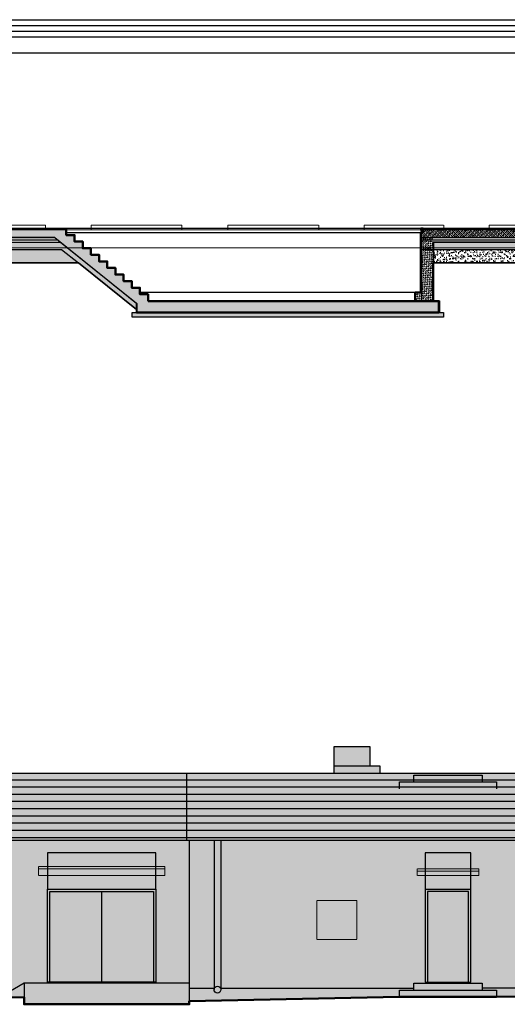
# Model space of a CAD drawing. Header units: centimetres. Extents: x 27698 to 42070, y 833 to 13367.
# Tile 16 of 59: x 30423 to 31496, y 833 to 3001. Entities that reach past the tile are written whole.
import ezdxf

# ---------------------------------------------------------------- set-up
doc = ezdxf.new("R2010")
doc.units = ezdxf.units.CM
doc.header["$LTSCALE"] = 0.1
doc.set_wipeout_variables(frame=1)
for name, pattern in [('Ciągłe', [0]), ('DASHDOT', [25.4, 12.7, -6.35, 0, -6.35]), ('DASHED2', [9.525, 6.35, -3.175]), ('IZOLACJA_WODOODPORNA_0.25', [15, 7.5, -7.5])]:
    doc.linetypes.add(name, pattern=pattern)
for name, color, linetype in [('A-ELEWACJE', 3, 'Continuous'), ('A-Elewacje_wypełnienia', 7, 'Continuous'), ('A-Schody-G', 4, 'Continuous'), ('A_Ściany istniejące', 9, 'Continuous'), ('CKIZOLACJE', 2, 'Continuous'), ('CKPODLOGA_STR', 7, 'Continuous'), ('CKPRZEKROJ', 7, 'Continuous'), ('CKSCIANY_KRESK', 254, 'Continuous'), ('CKSCIANY_WIDOK', 7, 'Ciągłe'), ('CSPROFILE_OSIE', 1, 'DASHDOT')]:
    doc.layers.add(name, color=color, linetype=linetype)
for name, color, linetype, lineweight in [('A-Wyburzenia', 35, 'DASHED2', 0), ('CKSCIANY_PRZEKR', 6, 'Continuous', 50), ('CSPROFILE_PRZEKR', 4, 'Continuous', 50)]:
    doc.layers.add(name, color=color, linetype=linetype, lineweight=lineweight)
doc.layers.add('REV', color=20, linetype='Continuous', lineweight=40, plot=False)
doc.linetypes.add('IZOLACJA_CIEPLNA_OS', pattern='A,0.001,[220,CADKON.SHX,S=0.05,R=0,X=0,Y=0],-1,[220,CADKON.SHX,S=0.05,R=180,X=1,Y=0],-1', length=2.001)

# ---------------------------------------------------------------- blocks, each defined once
blk = doc.blocks.new('A$7E88ED2232A4')
at = {"layer": 'A-Wyburzenia', "ltscale": 2}
blk.add_line((2151, -425.1), (25, -425.1), dxfattribs=at)
for points in [[(2, 17.2), (-27, 17.2), (-27, 19.2), (2, 19.2), (2, 17.2)], [(-25, 0), (-25, 17.2)], [(0, 0), (0, 17.2)], [(2175, 0), (2175, 17.2)], [(100.5, -425.1), (100.5, -415.1), (300.3, -415.1), (300.3, -425.1)], [(400.5, -425.1), (400.5, -415.1), (600.5, -415.1), (600.5, -425.1)], [(700.5, -425.1), (700.5, -415.1), (900.5, -415.1), (900.5, -425.1)], [(1000.5, -425.1), (1000.5, -415.1), (1200.5, -415.1), (1200.5, -425.1)], [(1301.7, -425.1), (1301.7, -415.1), (1501.7, -415.1), (1501.7, -425.1)], [(1601.6, -425.1), (1601.6, -415.1), (1776.6, -415.1), (1776.6, -425.1)], [(1876.6, -425.1), (1876.6, -415.1), (2051.6, -415.1), (2051.6, -425.1)], [(2151, -504.7), (2151, -465.1), (24, -465.1)]]:
    blk.add_lwpolyline(points, dxfattribs=at)
blk.add_lwpolyline([(2202, 17.2), (2202, 19.2), (2173, 19.2), (2173, 17.2)], close=True, dxfattribs=at)
at = {"layer": 'A_Ściany istniejące'}
for p, q in [((2200, -438.1), (2200, 17.2)), ((24, -425.1), (24, -35.1)), ((24, -35.1), (2151, -35.1)), ((2151, -35.1), (2151, -425.1)), ((2203, -438.1), (2200, -438.1)), ((2203, -504.7), (2203, -438.1))]:
    blk.add_line(p, q, dxfattribs=at)
at = {"layer": 'A_Ściany istniejące', "linetype": 'DASHED2'}
for p, q in [((25, -504.7), (-40, -504.7)), ((2151, -504.7), (2203, -504.7))]:
    blk.add_line(p, q, dxfattribs=at)
at = {"layer": 'A_Ściany istniejące'}
for points in [[(-25, -102.1), (-25, 0)], [(-40, -424.1), (-40, -504.7)], [(24, -453.1), (24, -504.7)], [(2151, -465.1), (2151, -453.1)]]:
    blk.add_lwpolyline(points, dxfattribs=at)
at = {"layer": 'CKPRZEKROJ'}
blk.add_lwpolyline([(-25, 0), (2200, 0)], dxfattribs=at)
blk = doc.blocks.new('CK_S_EXT_ChannelsU100')
for p, q in [((34, 50), (-16, 50)), ((-16, 50), (-16, -50)), ((-10, -32), (-10, 32)), ((-2, 41), (30, 43)), ((34, 48), (34, 50)), ((-16, -50), (34, -50)), ((30, -43), (-2, -41)), ((34, -50), (34, -48))]:
    blk.add_line(p, q)
for centre, radius, start, end in [((-1, 32), 8.5, 94.574, 180), ((30, 48), 4.5, 274.574, 0), ((-1, -32), 8.5, 180, 265.426), ((30, -48), 4.5, 0, 85.426)]:
    blk.add_arc(centre, radius, start, end)

msp = doc.modelspace()

# ---------------------------------------------------------------- hatches: boundary and pattern name
at = {"layer": 'A-Elewacje_wypełnienia', "true_color": 0x383e42, "transparency": 33554636}
h = msp.add_hatch(color=250, dxfattribs=at)
h.dxf.hatch_style = 1
h.paths.add_polyline_path([(29616.644, 1342.489), (29616.644, 1400.489), (29554.236, 1400.489), (29554.236, 1342.489)])
h.paths.add_polyline_path([(31113.637, 1400.489), (31113.637, 1342.489), (31216.168, 1342.489), (31216.168, 1357.489), (31194.167, 1357.489), (31194.167, 1400.489)])
h.paths.add_polyline_path([(29598.175, 1513.867), (29751.559, 1513.867), (29751.559, 1464.913), (29598.175, 1464.913)], flags=9)
h.paths.add_polyline_path([(29370.651, 1513.867), (29515.971, 1513.867), (29515.971, 1464.913), (29370.651, 1464.913)], flags=9)
h.paths.add_polyline_path([(31009.876, 1513.867), (31165.948, 1513.867), (31165.948, 1464.913), (31009.876, 1464.913)], flags=9)
at = {"layer": 'A-Elewacje_wypełnienia', "true_color": 0xf5f5f5, "transparency": 33554636}
h = msp.add_hatch(color=7, dxfattribs=at)
h.dxf.hatch_style = 1
h.paths.add_polyline_path([(29539.236, 1194.489), (29539.236, 868.989), (30413.086, 868.989), (30432.139, 879.989), (30482.139, 879.989), (30795.736, 879.989), (30795.736, 1194.489)])
h.paths.add_polyline_path([(29865.644, 1020.989), (29719.644, 1020.989), (29719.644, 1023.989), (29719.644, 1166.989), (29865.644, 1166.989), (29975.644, 1166.989), (30120.644, 1166.989), (30233.138, 1166.989), (30378.138, 1166.989), (30378.138, 1023.989), (30378.138, 1020.989), (30233.138, 1020.989), (30120.644, 1020.989), (29975.644, 1020.989)], flags=16)
h.paths.add_polyline_path([(30484.139, 1086.989), (30484.139, 1166.989), (30722.14, 1166.989), (30722.14, 1086.989), (30722.14, 881.989), (30484.139, 881.989)], flags=16)
h.paths.add_polyline_path([(29616.644, 1342.489), (29616.644, 1342.489), (29539.236, 1342.489), (29539.236, 1342.489)])
h.paths.add_polyline_path([(30795.736, 868.989), (30850.239, 868.989), (30850.344, 1194.489), (30795.736, 1194.489)])
h.paths.add_polyline_path([(30865.233, 868.988), (31290.236, 868.989), (31290.236, 879.989), (31440.236, 879.989), (31440.389, 868.989), (31721.399, 868.989), (31721.503, 1194.489), (30865.023, 1194.488)])
h.paths.add_polyline_path([(31317.736, 881.989), (31315.236, 881.989), (31315.236, 1086.989), (31315.236, 1166.989), (31415.236, 1166.989), (31415.236, 881.989), (31410.236, 881.989), (31320.236, 881.989)], flags=16)
h.paths.add_polyline_path([(31519.24, 1023.989), (31519.24, 1166.989), (31664.24, 1166.989), (31664.24, 1023.989), (31664.24, 1020.989), (31519.24, 1020.989)], flags=16)
h.paths.add_polyline_path([(31784.236, 884.489), (31784.236, 1194.489), (31736.183, 1194.489), (31736.393, 868.988), (31784.236, 868.989), (31784.236, 868.989), (31789.236, 868.989), (31789.236, 884.489)])
at = {"layer": 'A-Elewacje_wypełnienia', "true_color": 0x383e42, "transparency": 33554636}
h = msp.add_hatch(color=250, dxfattribs=at)
h.dxf.hatch_style = 1
h.paths.add_polyline_path([(30482.139, 833.489), (30724.14, 833.489), (30795.736, 833.489), (30795.736, 839.303), (30795.736, 840.734), (30795.736, 868.989), (30795.736, 879.989), (30482.139, 879.989), (30432.139, 879.989), (30432.139, 833.489)])
h.paths.add_polyline_path([(30376.795, 848.036), (30432.139, 848.955), (30432.139, 879.989)])
h.paths.add_polyline_path([(29544.236, 868.989), (29544.236, 834.12), (30376.795, 848.036), (30413.086, 868.989)])
h.paths.add_polyline_path([(30795.736, 840.734), (30795.736, 868.989), (30850.239, 868.989), (30850.344, 1194.489), (30865.023, 1194.488), (30865.233, 868.988), (31290.236, 868.989), (31290.236, 864.989), (31258.444, 864.989), (31258.444, 849.989)])
h.paths.add_polyline_path([(32304.236, 854.489), (32304.236, 884.489), (31789.236, 884.489), (31789.236, 868.987), (31736.393, 868.988), (31736.395, 866.366, 57.68770897), (31736.395, 866.375, -1.04355321), (31721.737, 866.275), (31721.399, 868.989), (31440.389, 868.989), (31440.445, 864.989), (31472.238, 864.989), (31472.238, 849.989), (31782.237, 854.46), (31782.236, 854.489)])
h.paths.add_polyline_path([(31258.444, 849.989), (31472.238, 849.989), (31472.238, 864.989), (31258.444, 864.989)])
h.paths.add_polyline_path([(31290.236, 864.989), (31440.445, 864.989), (31440.236, 879.989), (31290.236, 879.989)])
at = {"layer": 'A-Elewacje_wypełnienia', "true_color": 0x383e42}
h = msp.add_hatch(color=250, dxfattribs=at)
h.dxf.hatch_style = 1
h.paths.add_polyline_path([(30484.139, 1166.989), (30722.14, 1166.989), (30722.14, 881.989), (30484.139, 881.989)])
h = msp.add_hatch(color=250, dxfattribs=at)
h.dxf.hatch_style = 1
h.paths.add_polyline_path([(31315.236, 1166.989), (31415.236, 1166.989), (31415.236, 881.989), (31315.236, 881.989)])
at = {"layer": 'A-Elewacje_wypełnienia', "transparency": 33554661}
h = msp.add_hatch(dxfattribs=at)
h.set_pattern_fill('AR-SAND', color=256, scale=0.25, style=0)
h.set_pattern_definition([(37.5, (0, -463.256), (-0.4000078, 12.235331), [0, -9.652, 0, -10.795, 0, -10.31875]), (7.5, (0, -463.256), (11.238082, 17.9206275), [0, -5.207, 0, -8.6995, 0, -3.33375]), (327.5, (-7.81, -463.256), (19.7748093, 0.0359296), [0, -3.175, 0, -11.43, 0, -14.9225]), (317.5, (-7.81, -463.256), (19.088911, 5.573233), [0, -1.5875, 0, -7.493, 0, -8.5725])])
h.paths.add_polyline_path([(30482.139, 833.489), (30724.14, 833.489), (30795.736, 833.489), (30795.736, 839.303), (30795.736, 840.734), (30795.736, 868.989), (30795.736, 879.989), (30482.139, 879.989), (30432.139, 879.989), (30432.139, 833.489)])
h.paths.add_polyline_path([(30376.795, 848.036), (30432.139, 848.955), (30432.139, 879.989)])
h.paths.add_polyline_path([(29544.236, 868.989), (29544.236, 834.12), (30376.795, 848.036), (30413.086, 868.989)])
h.paths.add_polyline_path([(30795.736, 840.734), (30795.736, 868.989), (30850.586, 868.989), (30865.569, 868.989), (31290.236, 868.989), (31290.236, 864.989), (31258.444, 864.989), (31258.444, 849.989)])
h.paths.add_polyline_path([(32304.236, 854.489), (32304.236, 884.489), (31789.236, 884.489), (31789.236, 869.489), (31736.732, 868.989), (31736.733, 866.375, -0.00658644), (31736.736, 866.177, -1.00651972), (31721.737, 866.275), (31721.738, 868.989), (31440.389, 868.989), (31440.445, 864.989), (31472.238, 864.989), (31472.238, 849.989), (31782.237, 854.46), (31782.236, 854.489)])
h.paths.add_polyline_path([(31258.444, 849.989), (31472.238, 849.989), (31472.238, 864.989), (31258.444, 864.989)])
h.paths.add_polyline_path([(31290.236, 864.989), (31440.445, 864.989), (31440.236, 879.989), (31290.236, 879.989)])
at = {"layer": 'CKSCIANY_KRESK'}
h = msp.add_hatch(dxfattribs=at)
h.set_pattern_fill('ANSI33', color=256, style=0)
h.set_pattern_definition([(45, (34548.053, 22452.8826), (-4.490128, 4.490128), []), (45, (34552.543, 22452.8826), (-4.490128, 4.490128), [3.175, -1.5875])])
h.paths.add_polyline_path([(30955.284, 2356.706), (30955.284, 2381.706), (30705.236, 2381.706), (30705.236, 2396.706), (30687.236, 2396.706), (30687.236, 2411.206), (30669.236, 2411.206), (30669.236, 2425.706), (30651.236, 2425.706), (30651.236, 2440.206), (30633.236, 2440.206), (30633.236, 2454.706), (30615.236, 2454.706), (30615.236, 2469.206), (30597.236, 2469.206), (30597.236, 2483.706), (30579.236, 2483.706), (30579.236, 2498.206), (30561.236, 2498.206), (30561.236, 2512.706), (30543.236, 2512.706), (30543.236, 2527.206), (30525.236, 2527.206), (30525.236, 2541.706), (29603.236, 2541.706), (29603.236, 2521.706), (30500.182, 2521.706), (30680.316, 2376.598), (30680.316, 2356.706)])
h.paths.add_polyline_path([(30955.284, 2356.706), (30955.284, 2381.706), (31345.236, 2381.706), (31345.236, 2356.706)])
h = msp.add_hatch(dxfattribs=at)
h.set_pattern_fill('ANSI33', color=256, style=0)
h.set_pattern_definition([(45, (34548.053, 23145.6995), (-4.490128, 4.490128), []), (45, (34552.543, 23145.6995), (-4.490128, 4.490128), [3.175, -1.5875])])
h.paths.add_polyline_path([(31332.236, 2521.706), (31730.236, 2521.706), (31730.236, 2541.706), (31310.236, 2541.706), (31310.236, 2531.706), (31307.236, 2531.706), (31307.236, 2516.706), (31332.236, 2516.706)])
h.paths.add_polyline_path([(31346.236, 2356.706), (31345.236, 2356.706), (31345.236, 2381.706), (31346.236, 2381.706)])
h = msp.add_hatch(dxfattribs=at)
h.set_pattern_fill('STONE', color=256, scale=1.5)
h.set_pattern_definition([(45, (35448.9407, -17883.1165), (-0.26516504, 3.97747564), [3, -2.25])])
h.paths.add_polyline_path([(31307.236, 2516.706), (31307.236, 2476.706), (31332.236, 2476.706), (31332.236, 2495.666), (31332.236, 2495.676), (31332.236, 2495.686), (31332.236, 2511.686), (31332.236, 2516.706)])
h.paths.add_polyline_path([(31332.236, 2476.706), (31307.236, 2476.706), (31307.236, 2436.706), (31332.236, 2436.706), (31332.236, 2465.666)])
h.paths.add_polyline_path([(31307.236, 2436.706), (31307.236, 2400.706), (31307.236, 2381.706), (31332.236, 2381.706), (31332.236, 2436.706)])
h.paths.add_polyline_path([(31293.236, 2400.706), (31293.236, 2381.706), (31307.236, 2381.706), (31307.236, 2400.706), (31305.236, 2400.706)])
h = msp.add_hatch(dxfattribs=at)
h.set_pattern_fill('STONE', color=256, scale=1.5, double=1)
h.set_pattern_definition([(45, (47718.7264, 724.4087), (-0.26516504, 3.97747564), [3, -2.25])])
h.paths.add_polyline_path([(30512.268, 2510.686), (29603.236, 2510.686), (29603.236, 2495.686), (30514.948, 2495.686), (30679.316, 2363.279), (30679.316, 2376.12)])
h = msp.add_hatch(dxfattribs=at)
h.set_pattern_fill('AR-SAND', color=256, scale=0.2, double=1)
h.set_pattern_definition([(37.5, (34753.053, 23145.6995), (-0.3200063, 9.7882647), [0, -7.7216, 0, -8.636, 0, -8.255]), (7.5, (34753.053, 23145.7), (8.990466, 14.336502), [0, -4.1656, 0, -6.9596, 0, -2.667]), (327.5, (34746.805, 23145.6995), (15.8198474, 0.0287437), [0, -2.54, 0, -9.144, 0, -11.938]), (317.5, (34746.805, 23145.7), (15.271129, 4.4585865), [0, -1.27, 0, -5.9944, 0, -6.858])])
h.paths.add_polyline_path([(30514.948, 2495.686), (30435.236, 2495.666), (29603.236, 2495.686), (29603.236, 2481.706), (29603.236, 2465.666), (30552.215, 2465.666)])
h = msp.add_hatch(dxfattribs=at)
h.set_pattern_fill('STONE', color=256, scale=1.5, double=1)
h.set_pattern_definition([(45, (34523.053, 23145.6995), (-0.26516504, 3.97747564), [3, -2.25])])
h.paths.add_polyline_path([(31333.236, 2495.686), (31730.236, 2495.686), (31730.236, 2510.686), (31333.236, 2510.686)])
h = msp.add_hatch(dxfattribs=at)
h.set_pattern_fill('AR-SAND', color=256, scale=0.2, double=1)
h.set_pattern_definition([(37.5, (34523.053, 23145.6995), (-0.3200063, 9.7882647), [0, -7.7216, 0, -8.636, 0, -8.255]), (7.5, (34523.053, 23145.7), (8.990466, 14.336502), [0, -4.1656, 0, -6.9596, 0, -2.667]), (327.5, (34516.805, 23145.6995), (15.8198474, 0.0287437), [0, -2.54, 0, -9.144, 0, -11.938]), (317.5, (34516.805, 23145.7), (15.271129, 4.4585865), [0, -1.27, 0, -5.9944, 0, -6.858])])
h.paths.add_polyline_path([(31333.236, 2465.666), (31730.236, 2465.666), (31730.236, 2481.706), (31730.236, 2495.666), (31333.236, 2495.666)])
h = msp.add_hatch(dxfattribs=at)
h.set_pattern_fill('STONE', color=256, scale=1.5, style=0)
h.set_pattern_definition([(45, (34573.053, 22452.8826), (-0.26516504, 3.97747564), [3, -2.25])])
h.paths.add_polyline_path([(30955.256, 2346.706), (30955.256, 2356.706), (31355.236, 2356.706), (31355.236, 2346.706)])
h.paths.add_polyline_path([(30955.284, 2346.706), (30955.284, 2356.706), (30670.316, 2356.706), (30670.316, 2346.706)])

# ---------------------------------------------------------------- linework, layer by layer
at = {"layer": 'A-ELEWACJE'}
for p, q in [((30795.736, 868.987), (30850.239, 868.987)), ((30865.233, 869.032), (31290.116, 869.032))]:
    msp.add_line(p, q, dxfattribs=at)
for points in [[(29579.236, 2963.804), (31754.236, 2963.804)], [(31315.236, 1086.987), (31415.236, 1086.987)], [(30603.14, 881.989), (30603.14, 1081.989)], [(30432.139, 879.989), (30376.795, 848.036)], [(30432.139, 879.989), (30432.139, 833.489)], [(30795.736, 879.989), (30482.139, 879.989), (30432.139, 879.989)], [(31290.236, 864.987), (31290.236, 879.987), (31440.236, 879.987), (31440.445, 864.988)], [(31721.738, 868.987), (31440.389, 868.987)], [(31258.444, 849.987), (31258.444, 864.987), (31472.238, 864.987), (31472.238, 849.987)]]:
    msp.add_lwpolyline(points, dxfattribs=at)
for points in [[(30484.139, 1086.989), (30722.14, 1086.989), (30722.14, 1166.989), (30484.139, 1166.989)], [(31315.236, 881.987), (31415.236, 881.987), (31415.236, 1166.987), (31315.236, 1166.987)], [(30484.139, 1086.989), (30722.14, 1086.989), (30722.14, 881.989), (30484.139, 881.989)], [(30489.139, 1081.989), (30717.14, 1081.989), (30717.14, 881.989), (30489.139, 881.989)], [(31320.236, 881.987), (31410.236, 881.987), (31410.236, 1081.987), (31320.236, 1081.987)]]:
    msp.add_lwpolyline(points, close=True, dxfattribs=at)
at = {"layer": 'A-ELEWACJE', "color": 1, "lineweight": 50}
msp.add_lwpolyline([(29501.236, 833.489), (30432.139, 848.955), (30432.139, 833.489), (30795.736, 833.489), (30795.736, 839.303), (30795.736, 840.734), (31258.444, 849.989), (31472.238, 849.989), (31784.236, 854.489), (32913.388, 854.489)], dxfattribs=at)
at = {"layer": 'A-ELEWACJE'}
msp.add_circle((30857.739, 865.767), 7.5, dxfattribs=at)
at = {"layer": 'A-Wyburzenia', "ltscale": 2}
for points in [[(30742.14, 1136.987), (30464.139, 1136.987)], [(30464.139, 1136.987), (30464.139, 1116.987)], [(30742.14, 1131.987), (30464.139, 1131.987)], [(30742.14, 1136.987), (30742.14, 1116.987)], [(31432.738, 1131.987), (31297.736, 1131.987)], [(31297.736, 1131.987), (31297.736, 1116.987)], [(31432.738, 1131.987), (31432.738, 1116.987)], [(30742.14, 1116.987), (30464.139, 1116.987)], [(31432.738, 1126.987), (31297.736, 1126.987)], [(31432.738, 1116.987), (31297.736, 1116.987)]]:
    msp.add_lwpolyline(points, dxfattribs=at)
msp.add_lwpolyline([(31076.236, 1061.987), (31164.236, 1061.987), (31164.236, 975.989), (31076.236, 975.989)], close=True, dxfattribs=at)
msp.add_lwpolyline([(31076.236, 1061.987), (31164.236, 1061.987), (31164.236, 975.989), (31076.236, 975.989)], close=True, dxfattribs=at)
at = {"layer": 'CKIZOLACJE'}
msp.add_lwpolyline([(29534.236, 2988.804), (31779.236, 2988.804)], dxfattribs=at)
at = {"layer": 'CKIZOLACJE', "linetype": 'IZOLACJA_CIEPLNA_OS', "ltscale": 5}
msp.add_lwpolyline([(29554.236, 2976.304), (31779.236, 2976.304)], dxfattribs=at)
at = {"layer": 'CKIZOLACJE', "linetype": 'IZOLACJA_WODOODPORNA_0.25'}
for points in [[(29602.736, 2541.206), (29602.736, 2511.186), (30512.445, 2511.186), (30679.816, 2376.359), (30679.816, 2356.206), (30955.284, 2356.206)], [(31307.236, 2495.676), (31420.236, 2495.676)]]:
    msp.add_lwpolyline(points, dxfattribs=at)
for points in [[(29603.236, 2521.696, 0.02, 0.02, 0), (30500.195, 2521.696, 0, 0, 0)], [(31307.236, 2521.696, 0.02, 0.02, 0), (31420.236, 2521.696, 0, 0, 0)], [(30955.284, 2356.206, 1, 1, 0), (31346.236, 2356.206, 0, 0, 0)]]:
    msp.add_lwpolyline(points, format="xyseb", dxfattribs=at)
at = {"layer": 'CKIZOLACJE', "linetype": 'IZOLACJA_CIEPLNA_OS', "ltscale": 3}
for points in [[(29603.236, 2516.686), (30506.414, 2516.686)], [(31332.236, 2516.706), (31730.236, 2516.66)]]:
    msp.add_lwpolyline(points, dxfattribs=at)
at = {"layer": 'CKIZOLACJE', "linetype": 'IZOLACJA_WODOODPORNA_0.25', "ltscale": 0.5}
msp.add_lwpolyline([(31205.236, 2356.206), (31345.736, 2356.206), (31345.736, 2382.206), (31332.736, 2382.206), (31332.736, 2511.186), (31730.236, 2511.186)], dxfattribs=at)
at = {"layer": 'CKPODLOGA_STR', "color": 6, "lineweight": 35}
for p, q in [((29539.236, 2541.706), (30525.236, 2541.706)), ((31310.236, 2541.706), (31730.236, 2541.706)), ((29603.236, 2465.666), (30552.215, 2465.666)), ((30552.215, 2465.666), (30679.316, 2363.279)), ((31332.236, 2465.666), (31730.236, 2465.666))]:
    msp.add_line(p, q, dxfattribs=at)
at = {"layer": 'CKPODLOGA_STR', "color": 7}
for p, q in [((30500.182, 2521.706), (29603.236, 2521.706)), ((29603.236, 2521.686), (30500.207, 2521.686)), ((31307.236, 2521.706), (31730.236, 2521.706)), ((31307.236, 2521.686), (31420.236, 2521.686)), ((29603.236, 2511.686), (30512.621, 2511.686)), ((29603.236, 2495.686), (30514.948, 2495.686)), ((31332.236, 2495.666), (31730.236, 2495.701))]:
    msp.add_line(p, q, dxfattribs=at)
at = {"layer": 'CKPODLOGA_STR'}
msp.add_line((30500.182, 2521.706), (30680.316, 2376.598), dxfattribs=at)
at = {"layer": 'CKPODLOGA_STR', "color": 7, "lineweight": 0}
msp.add_line((31307.236, 2495.666), (31420.236, 2495.666), dxfattribs=at)
at = {"layer": 'CKPODLOGA_STR', "color": 7}
for points in [[(30955.284, 2355.706), (30679.316, 2355.706), (30679.316, 2376.12), (30512.268, 2510.686), (29602.236, 2510.686), (29602.236, 2540.706)], [(31730.236, 2541.706), (31730.236, 2511.686), (31332.236, 2511.686), (31332.236, 2381.706), (31345.236, 2381.706), (31345.236, 2356.706), (30955.284, 2356.706)], [(30514.948, 2495.686), (30552.215, 2465.666)], [(31730.236, 2510.686), (31333.236, 2510.686), (31333.236, 2382.706), (31346.236, 2382.706), (31346.236, 2355.706), (31205.236, 2355.706)], [(30955.284, 2356.706), (30680.316, 2356.706)], [(31346.236, 2355.706), (30955.284, 2355.706)]]:
    msp.add_lwpolyline(points, dxfattribs=at)
at = {"layer": 'CKPODLOGA_STR', "color": 7, "ltscale": 10}
msp.add_lwpolyline([(31305.236, 2541.706), (30525.236, 2541.706)], dxfattribs=at)
at = {"layer": 'CKPODLOGA_STR', "color": 6, "lineweight": 35}
msp.add_lwpolyline([(30680.316, 2356.706), (30680.316, 2376.598)], dxfattribs=at)
at = {"layer": 'CKPRZEKROJ'}
msp.add_lwpolyline([(29524.208, 3001.353), (31779.236, 3001.353)], dxfattribs=at)
at = {"layer": 'CKSCIANY_KRESK'}
for p, q in [((31307.236, 2465.666), (31307.236, 2541.706)), ((31307.236, 2531.706), (31307.236, 2381.706)), ((31307.236, 2516.706), (31332.236, 2516.706)), ((31305.236, 2400.706), (31307.236, 2400.706))]:
    msp.add_line(p, q, dxfattribs=at)
for points in [[(30670.316, 2356.706), (30955.284, 2356.706)], [(30955.284, 2346.706), (30670.316, 2346.706), (30670.316, 2356.706)], [(31205.236, 2346.706), (30955.284, 2346.706)], [(31205.236, 2356.706), (31355.236, 2356.706), (31355.236, 2346.706), (31205.236, 2346.706)]]:
    msp.add_lwpolyline(points, dxfattribs=at)
at = {"layer": 'CKSCIANY_PRZEKR'}
for p, q in [((31305.236, 2531.706), (31305.236, 2400.706)), ((31305.236, 2400.706), (31293.236, 2400.706))]:
    msp.add_line(p, q, dxfattribs=at)
for points in [[(30525.236, 2541.706), (30525.236, 2527.206), (30543.236, 2527.206), (30543.236, 2512.706), (30561.236, 2512.706), (30561.236, 2498.206), (30579.236, 2498.206), (30579.236, 2483.706), (30597.236, 2483.706), (30597.236, 2469.206), (30615.236, 2469.206), (30615.236, 2454.706), (30633.236, 2454.706), (30633.236, 2440.206), (30651.236, 2440.206), (30651.236, 2425.706), (30669.236, 2425.706), (30669.236, 2411.206), (30687.236, 2411.206), (30687.236, 2396.706), (30705.236, 2396.706), (30705.236, 2381.706)], [(31332.236, 2465.666), (31332.236, 2381.706)], [(31293.236, 2400.706), (31293.236, 2381.706)], [(30705.236, 2381.706), (30955.284, 2381.706)], [(30955.284, 2381.706), (31205.236, 2381.706)], [(31205.236, 2381.706), (31345.236, 2381.706), (31345.236, 2356.706), (31205.236, 2356.706)], [(30955.284, 2356.706), (30680.316, 2356.706)], [(31205.236, 2356.706), (30955.284, 2356.706)]]:
    msp.add_lwpolyline(points, dxfattribs=at)
at = {"layer": 'CKSCIANY_WIDOK'}
for p, q in [((31305.236, 2531.706), (30525.236, 2531.706)), ((31305.236, 2400.706), (30687.236, 2400.706))]:
    msp.add_line(p, q, dxfattribs=at)
at = {"layer": 'CSPROFILE_OSIE'}
for p, q in [((31311.236, 2536.706), (31304.236, 2536.706)), ((31307.736, 2530.706), (31307.736, 2542.706))]:
    msp.add_line(p, q, dxfattribs=at)
at = {"layer": 'REV'}
msp.add_lwpolyline([(30955.284, 2381.706), (30955.284, 2381.706), (30955.284, 2381.706), (30955.284, 2381.706)], close=True, dxfattribs=at)

# ---------------------------------------------------------------- block references
at = {"layer": 'CKIZOLACJE'}
msp.add_blockref('A$7E88ED2232A4', (29579.236, 2963.804), dxfattribs=at)
at = {"layer": 'CSPROFILE_PRZEKR', "xscale": -0.1, "yscale": 0.1, "zscale": 0.1}
msp.add_blockref('CK_S_EXT_ChannelsU100', (31308.686, 2536.706), dxfattribs=at)

# ---------------------------------------------------------------- next in the draw order: wipeouts: each hides what was drawn before it
msp.add_wipeout([(29509.236, 1342.489), (29509.236, 1194.489), (31784.236, 1194.489), (31784.236, 1342.489)]).dxf.layer = 'A-ELEWACJE'

# ---------------------------------------------------------------- next in the draw order: hatches: boundary and pattern name
at = {"layer": 'A-Elewacje_wypełnienia', "true_color": 0x383e42}
h = msp.add_hatch(color=250, dxfattribs=at)
h.dxf.hatch_style = 1
h.paths.add_polyline_path([(29509.236, 1342.489), (31784.236, 1342.489), (31784.236, 1194.489), (29509.236, 1194.489)])
at = {"layer": 'A-Elewacje_wypełnienia'}
h = msp.add_hatch(dxfattribs=at)
h.set_pattern_fill('ANSI31', color=256, scale=5, angle=135)
h.set_pattern_definition([(180, (-25, 851.826), (-2e-15, -15.875), [])])
h.paths.add_polyline_path([(29509.236, 1342.489), (31784.236, 1342.489), (31784.236, 1194.489), (29509.236, 1194.489)])

# ---------------------------------------------------------------- next in the draw order: linework, layer by layer
at = {"layer": 'A-ELEWACJE'}
msp.add_line((30795.736, 1194.489), (30795.736, 833.489), dxfattribs=at)
for points in [[(31194.167, 1357.489), (31194.167, 1400.489), (31113.637, 1400.489), (31113.637, 1342.489)], [(30790.736, 1194.489), (30790.736, 1342.489)], [(30850.344, 1194.489), (30850.238, 866.275)], [(30865.023, 1194.489), (30865.235, 865.99)]]:
    msp.add_lwpolyline(points, dxfattribs=at)
for points in [[(31113.637, 1357.489), (31113.637, 1342.489), (31216.168, 1342.489), (31216.168, 1357.489)], [(29509.236, 1342.489), (31784.236, 1342.489), (31784.236, 1194.489), (29509.236, 1194.489)]]:
    msp.add_lwpolyline(points, close=True, dxfattribs=at)
at = {"layer": 'A-Schody-G'}
for points in [[(31258.444, 1308.123), (31258.444, 1323.123), (31472.238, 1323.123), (31472.238, 1308.123)], [(31290.236, 1323.123), (31290.236, 1338.123), (31440.236, 1338.123), (31440.445, 1323.124)]]:
    msp.add_lwpolyline(points, dxfattribs=at)

doc.saveas('drawing.dxf')
